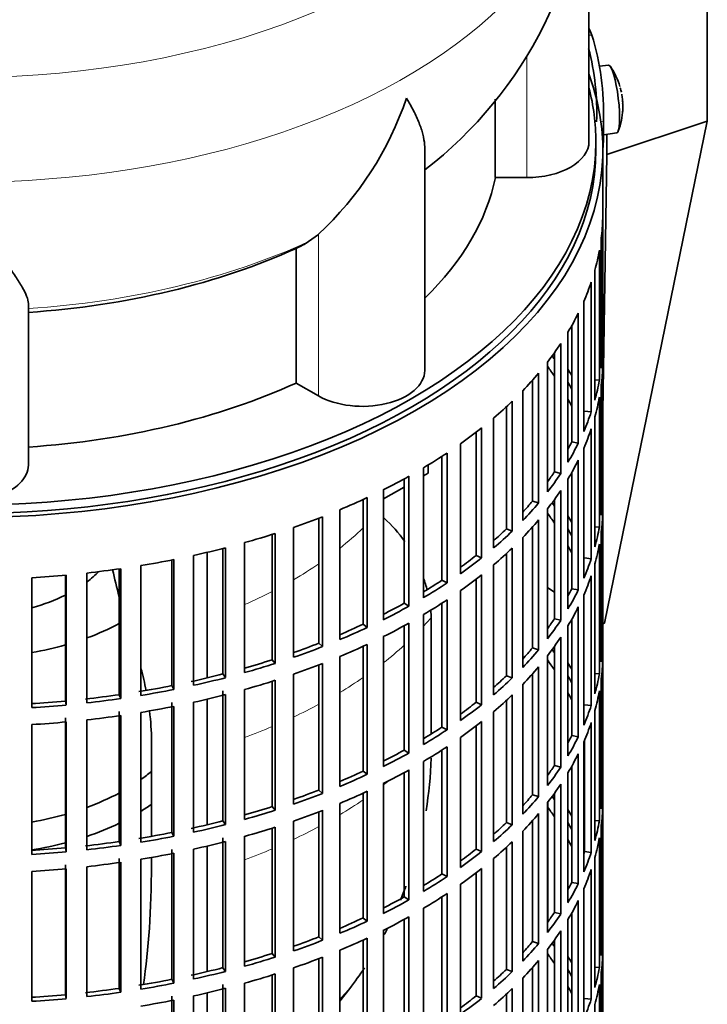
# Model space of a CAD drawing. Header units: millimetres. Extents: x 148 to 904, y -3036 to 2161.
# Tile 5 of 24: x 793 to 892, y -2901 to -2758. Entities that reach past the tile are written whole.
import ezdxf

# ---------------------------------------------------------------- set-up
doc = ezdxf.new("R2010")
doc.units = ezdxf.units.MM
for name, color, linetype in [('M5X8_UNI7687', 7, 'Continuous'), ('VSI134_DIFFUSORE', 7, 'Continuous'), ('VSI134_FILTRO_A', 7, 'Continuous'), ('VSI134_GIUNTO_8×', 7, 'Continuous'), ('VSI134_SUPPORTO_', 7, 'Continuous'), ('VSI134_TERMINALE', 7, 'Continuous')]:
    doc.layers.add(name, color=color, linetype=linetype)

# ---------------------------------------------------------------- blocks, each defined once
blk = doc.blocks.new('SE4')
at = {"layer": 'M5X8_UNI7687', "color": 7, "linetype": 'Continuous', "lineweight": 35}
for p, q in [((878.05, -2764.78), (876.75, -2764.91)), ((877.33, -2774.86), (879.26, -2774.57))]:
    blk.add_line(p, q, dxfattribs=at)
for centre, radius, start, end in [((870.14, -2770.72), 10, 16.6957, 35.0127), ((870.14, -2770.72), 10, 11.8797, 13.5278), ((1246.24, -2714.17), 370.34, 188.5064, 188.6141), ((870.14, -2770.72), 10, 338.98, 357.2751)]:
    blk.add_arc(centre, radius, start, end, dxfattribs=at)
for centre, major_axis, ratio, start_param, end_param in [((878.65, -2769.68), (0.6, -4.89), 0.169759, 0.004788, 3.136805), ((870.12, -2770.63), (-9.78, -2.08), 0.810411, 3.163117, 3.206609), ((870.15, -2770.85), (-9.94, -1.06), 0.589949, 3.053564, 3.168123), ((871.66, -2768.73), (7.36, -5.62), 0.747167, 0.443437, 0.593129)]:
    blk.add_ellipse(centre, major_axis=major_axis, ratio=ratio, start_param=start_param, end_param=end_param, dxfattribs=at)
at = {"layer": 'VSI134_DIFFUSORE', "color": 7, "linetype": 'Continuous', "lineweight": 35}
for p, q in [((875.24, -2775.83), (875.24, -2732.78)), ((861.71, -2769.69), (861.71, -2781.03)), ((851.51, -2808.9), (851.51, -2776.76)), ((861.71, -2781.03), (866.24, -2781.03)), ((836.15, -2789.23), (834.73, -2790.28)), ((832.95, -2791.25), (832.95, -2810.73)), ((794.24, -2822.6), (794.24, -2799.25)), ((832.95, -2810.73), (836.15, -2812.58))]:
    blk.add_line(p, q, dxfattribs=at)
at = {"layer": 'VSI134_DIFFUSORE', "color": 4, "linetype": 'Continuous', "lineweight": 9}
for p, q in [((866.24, -2781.03), (866.24, -2763.41)), ((836.15, -2812.58), (836.15, -2789.23))]:
    blk.add_line(p, q, dxfattribs=at)
at = {"layer": 'VSI134_DIFFUSORE', "color": 7, "linetype": 'Continuous', "lineweight": 35}
for centre, radius, start, end in [((814.36, -2731.84), 60.77, 307.721, 359.1072), ((803.65, -2754.27), 47.73, 312.9143, 341.3628), ((826.82, -2777.89), 14.7, 294.6434, 302.5491)]:
    blk.add_arc(centre, radius, start, end, dxfattribs=at)
at = {"layer": 'VSI134_DIFFUSORE', "color": 4, "linetype": 'Continuous', "lineweight": 9}
for centre, major_axis, start_param, end_param in [((785.24, -2717.06), (85.67, 0), 2.813009, 6.283185), ((785.24, -2729.82), (-89.83, 0), 0, 3.209736), ((785.24, -2754.36), (79.5, 0), 4.82584, 5.384336)]:
    blk.add_ellipse(centre, major_axis=major_axis, ratio=0.57735, start_param=start_param, end_param=end_param, dxfattribs=at)
at = {"layer": 'VSI134_DIFFUSORE', "color": 7, "linetype": 'Continuous', "lineweight": 35}
for centre, major_axis, start_param, end_param in [((866.24, -2775.83), (-9, 0), 1.570796, 3.141593), ((785.24, -2775.83), (77, 0), 5.749077, 6.166034), ((785.24, -2756.36), (77, 0), 4.82954, 5.380636), ((842.51, -2808.9), (-9, 0), 0.785398, 3.141593), ((785.24, -2775.83), (77, 0), 4.82954, 5.380636), ((785.24, -2822.6), (-9, 0), 0, 3.141593)]:
    blk.add_ellipse(centre, major_axis=major_axis, ratio=0.57735, start_param=start_param, end_param=end_param, dxfattribs=at)
for points, knots in [([(851.51, -2776.78), (851.51, -2776.62), (851.51, -2776.46), (851.46, -2775.8), (851.37, -2775.29), (851.11, -2774.23), (850.92, -2773.68), (850.47, -2772.55), (850.21, -2771.97), (849.75, -2771.08), (849.59, -2770.77), (849.33, -2770.31), (849.24, -2770.16), (849.06, -2769.84), (848.97, -2769.68), (848.88, -2769.53)], [0.4604904, 0.4604904, 0.4604904, 0.4604904, 0.5, 0.5, 0.625, 0.625, 0.75, 0.75, 0.875, 0.875, 0.9375, 0.9375, 0.96875, 0.96875, 1, 1, 1, 1]), ([(794.24, -2799.25), (794.24, -2798.93), (794.15, -2798.57), (793.84, -2797.77), (793.61, -2797.33), (793.2, -2796.62), (793.05, -2796.37), (792.73, -2795.85), (792.56, -2795.58), (792.02, -2794.76), (791.62, -2794.19), (790.78, -2792.96), (790.32, -2792.32), (789.38, -2790.97), (788.88, -2790.26), (787.87, -2788.78), (787.35, -2788.02), (786.56, -2786.82), (786.3, -2786.42), (785.9, -2785.8), (785.77, -2785.59), (785.5, -2785.17), (785.37, -2784.96), (785.24, -2784.75)], [0, 0, 0, 0, 0.125, 0.125, 0.25, 0.25, 0.3125, 0.3125, 0.375, 0.375, 0.5, 0.5, 0.625, 0.625, 0.75, 0.75, 0.875, 0.875, 0.9375, 0.9375, 0.96875, 0.96875, 1, 1, 1, 1])]:
    blk.add_open_spline(points, degree=3, knots=knots, dxfattribs=at)
at = {"layer": 'VSI134_FILTRO_A', "color": 7, "linetype": 'Continuous', "lineweight": 35}
for p, q in [((877.24, -2941.18), (877.24, -2777.06)), ((877.23, -2786.91), (877.23, -2805.69)), ((877.01, -2789.8), (877.01, -2808.58)), ((876.74, -2791.54), (876.74, -2810.32)), ((876.09, -2794.4), (876.09, -2813.18)), ((875.56, -2796.12), (875.56, -2814.9)), ((874.48, -2798.94), (874.48, -2817.72)), ((873.7, -2800.63), (873.7, -2819.41)), ((872.74, -2802.44), (872.74, -2819.24)), ((872.2, -2803.38), (872.2, -2822.16)), ((871.16, -2805.03), (871.16, -2823.81)), ((877.01, -2805.69), (877.23, -2805.69)), ((870.24, -2806.37), (870.24, -2823.58)), ((869.25, -2807.69), (869.25, -2826.47)), ((877.23, -2808.14), (877.23, -2826.92)), ((867.97, -2809.28), (867.97, -2828.06)), ((867.08, -2810.3), (867.08, -2827.79)), ((876.09, -2810.27), (876.74, -2810.32)), ((877.01, -2811.03), (877.01, -2829.81)), ((865.66, -2811.84), (865.66, -2830.62)), ((876.74, -2812.77), (876.74, -2831.55)), ((863.3, -2814.15), (863.3, -2831.82)), ((864.14, -2813.35), (864.14, -2832.13)), ((874.59, -2814.78), (875.56, -2814.9)), ((876.09, -2815.63), (876.09, -2834.41)), ((861.46, -2815.79), (861.46, -2834.57)), ((858.93, -2817.84), (858.93, -2835.65)), ((859.72, -2817.22), (859.72, -2836)), ((875.56, -2817.35), (875.56, -2836.13)), ((856.68, -2819.51), (856.68, -2838.29)), ((872.74, -2819.24), (873.7, -2819.41)), ((853.99, -2821.33), (853.99, -2839.24)), ((854.73, -2820.85), (854.73, -2839.63)), ((874.48, -2820.17), (874.48, -2838.95)), ((873.7, -2821.86), (873.7, -2840.64)), ((849.21, -2824.21), (849.21, -2842.99)), ((851.35, -2822.98), (851.35, -2841.76)), ((870.24, -2823.58), (871.16, -2823.81)), ((872.74, -2823.67), (872.74, -2840.47)), ((848.54, -2824.59), (848.54, -2842.57)), ((872.2, -2824.61), (872.2, -2843.39)), ((845.53, -2826.16), (845.53, -2844.94)), ((871.16, -2826.26), (871.16, -2845.03)), ((877.01, -2826.92), (877.23, -2826.92)), ((842.6, -2827.57), (842.6, -2845.61)), ((843.21, -2827.29), (843.21, -2846.07)), ((867.08, -2827.79), (867.97, -2828.06)), ((870.24, -2827.59), (870.24, -2844.81)), ((839.24, -2829.04), (839.24, -2847.82)), ((869.25, -2828.92), (869.25, -2847.7)), ((877.23, -2829.37), (877.23, -2848.15)), ((836.22, -2830.25), (836.22, -2848.34)), ((836.76, -2830.05), (836.76, -2848.83)), ((867.97, -2830.51), (867.97, -2849.29)), ((829.46, -2832.62), (829.46, -2850.74)), ((829.92, -2832.47), (829.92, -2851.25)), ((832.54, -2831.6), (832.54, -2850.38)), ((863.3, -2831.82), (864.14, -2832.13)), ((867.08, -2831.53), (867.08, -2849.02)), ((876.09, -2831.5), (876.74, -2831.55)), ((877.01, -2832.26), (877.01, -2851.04)), ((825.49, -2833.8), (825.49, -2852.58)), ((865.66, -2833.07), (865.66, -2851.85)), ((876.74, -2834), (876.74, -2852.78)), ((818.12, -2835.65), (818.12, -2854.43)), ((822.36, -2834.64), (822.36, -2852.79)), ((822.74, -2834.54), (822.74, -2853.32)), ((858.93, -2835.65), (859.72, -2836)), ((863.3, -2835.38), (863.3, -2853.05)), ((864.14, -2834.58), (864.14, -2853.36)), ((814.98, -2836.31), (814.98, -2854.47)), ((815.28, -2836.25), (815.28, -2855.03)), ((861.46, -2837.02), (861.46, -2855.8)), ((874.59, -2836.01), (875.56, -2836.13)), ((876.09, -2836.86), (876.09, -2855.64)), ((799.59, -2838.51), (799.59, -2856.7)), ((799.72, -2838.49), (799.72, -2857.27)), ((802.7, -2838.19), (802.7, -2856.97)), ((807.37, -2837.6), (807.37, -2855.78)), ((807.58, -2837.57), (807.58, -2856.35)), ((810.51, -2837.11), (810.51, -2855.89)), ((859.72, -2838.45), (859.72, -2857.23)), ((794.76, -2838.87), (794.76, -2857.65)), ((853.99, -2839.24), (854.73, -2839.63)), ((858.93, -2839.07), (858.93, -2856.88)), ((875.56, -2838.58), (875.56, -2857.36)), ((856.68, -2840.74), (856.68, -2859.52)), ((872.74, -2840.47), (873.7, -2840.64)), ((848.54, -2842.57), (849.21, -2842.99)), ((853.99, -2842.56), (853.99, -2860.47)), ((854.73, -2842.08), (854.73, -2860.86)), ((874.48, -2841.4), (874.48, -2860.18)), ((873.7, -2843.09), (873.7, -2861.87)), ((842.6, -2845.61), (843.21, -2846.07)), ((849.21, -2845.44), (849.21, -2864.22)), ((851.35, -2844.21), (851.35, -2862.98)), ((870.24, -2844.81), (871.16, -2845.03)), ((872.74, -2844.89), (872.74, -2861.69)), ((848.54, -2845.82), (848.54, -2863.8)), ((872.2, -2845.84), (872.2, -2864.62)), ((836.22, -2848.34), (836.76, -2848.83)), ((845.53, -2847.39), (845.53, -2866.17)), ((871.16, -2847.48), (871.16, -2866.26)), ((877.01, -2848.15), (877.23, -2848.15)), ((842.6, -2848.8), (842.6, -2866.84)), ((843.21, -2848.52), (843.21, -2867.29)), ((867.08, -2849.02), (867.97, -2849.29)), ((870.24, -2848.82), (870.24, -2866.04)), ((829.46, -2850.74), (829.92, -2851.25)), ((836.76, -2851.28), (836.76, -2870.05)), ((839.24, -2850.27), (839.24, -2869.05)), ((869.25, -2850.15), (869.25, -2868.93)), ((877.23, -2850.6), (877.23, -2869.38)), ((836.22, -2851.48), (836.22, -2869.57)), ((867.97, -2851.74), (867.97, -2870.51)), ((876.09, -2852.73), (876.74, -2852.78)), ((822.36, -2852.79), (822.74, -2853.32)), ((829.46, -2853.85), (829.46, -2871.97)), ((829.92, -2853.7), (829.92, -2872.48)), ((832.54, -2852.83), (832.54, -2871.61)), ((863.3, -2853.05), (864.14, -2853.36)), ((867.08, -2852.76), (867.08, -2870.25)), ((877.01, -2853.49), (877.01, -2872.26)), ((814.98, -2854.47), (815.28, -2855.03)), ((822.36, -2855.24), (822.36, -2874.02)), ((825.49, -2855.03), (825.49, -2873.81)), ((865.66, -2854.3), (865.66, -2873.08)), ((876.74, -2855.23), (876.74, -2874.01)), ((799.59, -2856.7), (799.72, -2857.27)), ((807.37, -2855.78), (807.58, -2856.35)), ((814.98, -2856.92), (814.98, -2875.7)), ((818.12, -2856.88), (818.12, -2875.66)), ((822.74, -2855.77), (822.74, -2874.55)), ((858.93, -2856.88), (859.72, -2857.23)), ((863.3, -2856.61), (863.3, -2874.28)), ((864.14, -2855.81), (864.14, -2874.59)), ((807.37, -2858.23), (807.37, -2877.01)), ((810.51, -2858.34), (810.51, -2877.12)), ((815.28, -2857.47), (815.28, -2876.25)), ((861.46, -2858.24), (861.46, -2877.02)), ((874.59, -2857.24), (875.56, -2857.36)), ((876.09, -2858.09), (876.09, -2876.87)), ((799.59, -2859.15), (799.59, -2877.93)), ((799.72, -2859.72), (799.72, -2878.5)), ((802.7, -2859.42), (802.7, -2878.2)), ((807.58, -2858.8), (807.58, -2877.57)), ((859.72, -2859.68), (859.72, -2878.46)), ((875.56, -2859.81), (875.56, -2878.59)), ((794.76, -2860.1), (794.76, -2878.88)), ((853.99, -2860.47), (854.73, -2860.86)), ((858.93, -2860.3), (858.93, -2878.1)), ((856.68, -2861.97), (856.68, -2880.75)), ((872.74, -2861.69), (873.7, -2861.87)), ((874.48, -2862.63), (874.48, -2881.41)), ((874.59, -2862.38), (874.59, -2878.46)), ((848.54, -2863.8), (849.21, -2864.22)), ((853.99, -2863.79), (853.99, -2881.7)), ((854.73, -2863.31), (854.73, -2882.09)), ((851.35, -2865.43), (851.35, -2884.21)), ((873.7, -2864.32), (873.7, -2883.1)), ((842.6, -2866.84), (843.21, -2867.29)), ((849.21, -2866.67), (849.21, -2885.45)), ((870.24, -2866.04), (871.16, -2866.26)), ((872.74, -2866.12), (872.74, -2882.92)), ((848.54, -2867.04), (848.54, -2885.02)), ((872.2, -2867.07), (872.2, -2885.85)), ((836.22, -2869.57), (836.76, -2870.05)), ((843.21, -2869.74), (843.21, -2888.52)), ((845.53, -2868.62), (845.53, -2887.4)), ((871.16, -2868.71), (871.16, -2887.49)), ((877.01, -2869.38), (877.23, -2869.38)), ((842.6, -2870.03), (842.6, -2888.07)), ((867.08, -2870.25), (867.97, -2870.51)), ((870.24, -2870.05), (870.24, -2887.27)), ((829.46, -2871.97), (829.92, -2872.48)), ((836.76, -2872.5), (836.76, -2891.28)), ((839.24, -2871.5), (839.24, -2890.28)), ((869.25, -2871.38), (869.25, -2890.16)), ((877.23, -2871.83), (877.23, -2890.61)), ((822.36, -2874.02), (822.74, -2874.55)), ((832.54, -2874.06), (832.54, -2892.83)), ((836.22, -2872.71), (836.22, -2890.8)), ((867.08, -2873.99), (867.08, -2891.48)), ((867.97, -2872.96), (867.97, -2891.74)), ((876.09, -2873.96), (876.74, -2874.01)), ((829.46, -2875.08), (829.46, -2893.2)), ((829.92, -2874.93), (829.92, -2893.71)), ((863.3, -2874.28), (864.14, -2874.59)), ((877.01, -2874.71), (877.01, -2893.49)), ((814.98, -2875.7), (815.28, -2876.25)), ((822.36, -2876.47), (822.36, -2895.25)), ((825.49, -2876.26), (825.49, -2895.04)), ((865.66, -2875.53), (865.66, -2894.3)), ((876.74, -2876.46), (876.74, -2895.24)), ((799.59, -2877.93), (799.72, -2878.5)), ((807.37, -2877.01), (807.58, -2877.57)), ((814.98, -2878.15), (814.98, -2896.93)), ((818.12, -2878.11), (818.12, -2896.89)), ((822.74, -2877), (822.74, -2895.78)), ((858.93, -2878.1), (859.72, -2878.46)), ((863.3, -2877.84), (863.3, -2895.51)), ((864.14, -2877.04), (864.14, -2895.82)), ((807.37, -2879.46), (807.37, -2898.24)), ((810.51, -2879.57), (810.51, -2898.35)), ((815.28, -2878.7), (815.28, -2897.48)), ((861.46, -2879.47), (861.46, -2898.25)), ((874.59, -2878.46), (875.56, -2878.59)), ((876.09, -2879.32), (876.09, -2898.1)), ((799.59, -2880.38), (799.59, -2899.16)), ((799.72, -2880.95), (799.72, -2899.73)), ((802.7, -2880.65), (802.7, -2899.43)), ((807.58, -2880.02), (807.58, -2898.8)), ((859.72, -2880.91), (859.72, -2899.68)), ((875.56, -2881.04), (875.56, -2899.82)), ((794.76, -2881.33), (794.76, -2900.11)), ((853.99, -2881.7), (854.73, -2882.09)), ((858.93, -2881.53), (858.93, -2899.33)), ((856.68, -2883.2), (856.68, -2901.98)), ((872.74, -2882.92), (873.7, -2883.1)), ((874.48, -2883.86), (874.48, -2902.64)), ((848.54, -2885.02), (849.21, -2885.45)), ((853.99, -2885.02), (853.99, -2902.92)), ((854.73, -2884.53), (854.73, -2903.31)), ((851.35, -2886.66), (851.35, -2905.44)), ((873.7, -2885.55), (873.7, -2904.33)), ((842.6, -2888.07), (843.21, -2888.52)), ((848.54, -2888.27), (848.54, -2906.25)), ((849.21, -2887.9), (849.21, -2906.68)), ((870.24, -2887.27), (871.16, -2887.49)), ((872.2, -2888.3), (872.2, -2907.08)), ((872.74, -2887.35), (872.74, -2904.15)), ((836.22, -2890.8), (836.76, -2891.28)), ((843.21, -2890.97), (843.21, -2909.75)), ((845.53, -2889.85), (845.53, -2908.63)), ((871.16, -2889.94), (871.16, -2908.72)), ((877.01, -2890.6), (877.23, -2890.61)), ((842.6, -2891.26), (842.6, -2909.29)), ((867.08, -2891.48), (867.97, -2891.74)), ((870.24, -2891.28), (870.24, -2908.5)), ((829.46, -2893.2), (829.92, -2893.71)), ((836.22, -2893.94), (836.22, -2912.03)), ((836.76, -2893.73), (836.76, -2912.51)), ((839.24, -2892.73), (839.24, -2911.51)), ((869.25, -2892.61), (869.25, -2911.39)), ((877.23, -2893.06), (877.23, -2911.84)), ((822.36, -2895.25), (822.74, -2895.78)), ((832.54, -2895.28), (832.54, -2914.06)), ((867.08, -2895.22), (867.08, -2912.71)), ((867.97, -2894.19), (867.97, -2912.97)), ((876.09, -2895.19), (876.74, -2895.24)), ((829.46, -2896.31), (829.46, -2914.43)), ((829.92, -2896.16), (829.92, -2914.94)), ((863.3, -2895.51), (864.14, -2895.82)), ((865.66, -2896.75), (865.66, -2915.53)), ((877.01, -2895.94), (877.01, -2914.72)), ((807.37, -2898.24), (807.58, -2898.8)), ((814.98, -2896.93), (815.28, -2897.48)), ((822.36, -2897.7), (822.36, -2916.48)), ((822.74, -2898.23), (822.74, -2917.01)), ((825.49, -2897.49), (825.49, -2916.27)), ((864.14, -2898.27), (864.14, -2917.05)), ((876.74, -2897.68), (876.74, -2916.46)), ((799.59, -2899.16), (799.72, -2899.73)), ((814.98, -2899.38), (814.98, -2918.16)), ((818.12, -2899.33), (818.12, -2918.11)), ((858.93, -2899.33), (859.72, -2899.68)), ((863.3, -2899.06), (863.3, -2916.74)), ((874.59, -2899.69), (875.56, -2899.82)), ((815.28, -2899.93), (815.28, -2918.71)), ((876.09, -2900.55), (876.09, -2919.33))]:
    blk.add_line(p, q, dxfattribs=at)
for centre, major_axis, start_param, end_param in [((785.24, -2777.06), (-92, 0), -0.208894, 3.350487), ((785.24, -2777.06), (-91, 0), 0, 3.141593), ((785.24, -2786.04), (92, 0), 6.212375, 6.266729), ((785.24, -2786.04), (92, 0), -0.158077, -0.103722), ((785.24, -2786.04), (92, 0), -0.245343, -0.190989), ((785.24, -2786.04), (92, 0), -0.33261, -0.278255), ((785.24, -2786.04), (92, 0), -0.419876, -0.365522), ((785.24, -2804.82), (92, 0), 6.212375, 6.266729), ((785.24, -2826.05), (91, 0), 0.365223, 0.374965), ((785.24, -2828.5), (91, 0), 0.365223, 0.394539), ((785.24, -2807.27), (92, 0), 6.212375, 6.266729), ((785.24, -2786.04), (92, 0), -0.507143, -0.452788), ((785.24, -2826.05), (92, 0), 0.313806, 0.33261), ((785.24, -2826.05), (91, 0), 0.277957, 0.299174), ((785.24, -2804.82), (92, 0), -0.158077, -0.103722), ((785.24, -2807.27), (92, 0), -0.158077, -0.103722), ((785.24, -2786.04), (92, 0), -0.594409, -0.540055), ((785.24, -2828.5), (91, 0), 0.277957, 0.299174), ((785.24, -2804.82), (92, 0), -0.245343, -0.190989), ((785.24, -2786.04), (92, 0), -0.681676, -0.627321), ((785.24, -2807.27), (92, 0), -0.245343, -0.190989), ((785.24, -2804.82), (91, 0), -0.299174, -0.277957), ((785.24, -2804.82), (92, 0), -0.33261, -0.278255), ((785.24, -2786.04), (92, 0), -0.768942, -0.714588), ((785.24, -2807.27), (92, 0), -0.33261, -0.278255), ((785.24, -2786.04), (92, 0), -0.856209, -0.801854), ((785.24, -2804.82), (91, 0), -0.394539, -0.365223), ((785.24, -2804.82), (92, 0), -0.419876, -0.365522), ((785.24, -2807.27), (92, 0), -0.419876, -0.365522), ((785.24, -2826.05), (92, 0), 6.212375, 6.266729), ((785.24, -2786.04), (92, 0), -0.943475, -0.889121), ((785.24, -2804.82), (91, 0), -0.486998, -0.45249), ((785.24, -2804.82), (92, 0), -0.507143, -0.452788), ((785.24, -2847.28), (91, 0), 0.365223, 0.374965), ((785.24, -2849.73), (91, 0), 0.365223, 0.394539), ((785.24, -2847.28), (92, 0), 0.313806, 0.33261), ((785.24, -2828.5), (92, 0), 6.212375, 6.266729), ((785.24, -2786.04), (92, 0), -1.030742, -0.976387), ((785.24, -2807.27), (92, 0), -0.507143, -0.452788), ((785.24, -2786.04), (92, 0), -1.118008, -1.063654), ((785.24, -2804.82), (91, 0), -0.577951, -0.539756), ((785.24, -2804.82), (92, 0), -0.594409, -0.540055), ((785.24, -2847.28), (91, 0), 0.277957, 0.299174), ((785.24, -2826.05), (92, 0), -0.158077, -0.103722), ((785.24, -2828.5), (92, 0), -0.158077, -0.103722), ((785.24, -2786.04), (92, 0), -1.205275, -1.15092), ((785.24, -2804.82), (91, 0), -0.668018, -0.627022), ((785.24, -2807.27), (92, 0), -0.594409, -0.540055), ((785.24, -2849.73), (91, 0), 0.277957, 0.299174), ((785.24, -2786.04), (92, 0), -1.292541, -1.238186), ((785.24, -2804.82), (92, 0), -0.681676, -0.627321), ((785.24, -2826.05), (92, 0), -0.245343, -0.190989), ((785.24, -2786.04), (92, 0), -1.467074, -1.412719), ((785.24, -2786.04), (92, 0), -1.379807, -1.325453), ((785.24, -2807.27), (92, 0), -0.681676, -0.627321), ((785.24, -2804.82), (91, 0), -0.757518, -0.714289), ((785.24, -2804.82), (92, 0), -0.768942, -0.714588), ((785.24, -2828.5), (92, 0), -0.245343, -0.190989), ((785.24, -2826.05), (91, 0), -0.299174, -0.277957), ((785.24, -2826.05), (92, 0), -0.33261, -0.278255), ((785.24, -2804.82), (91, 0), -0.846635, -0.801555), ((785.24, -2807.27), (92, 0), -0.768942, -0.714588), ((785.24, -2804.82), (92, 0), -0.856209, -0.801854), ((785.24, -2828.5), (92, 0), -0.33261, -0.278255), ((785.24, -2804.82), (91, 0), -0.935485, -0.888822), ((785.24, -2807.27), (92, 0), -0.856209, -0.801854), ((785.24, -2826.05), (91, 0), -0.394539, -0.365223), ((785.24, -2826.05), (92, 0), -0.419876, -0.365522), ((785.24, -2804.82), (92, 0), -0.943475, -0.889121), ((785.24, -2804.82), (91, 0), -1.024141, -0.976088), ((785.24, -2828.5), (92, 0), -0.419876, -0.365522), ((785.24, -2847.28), (92, 0), 6.212375, 6.266729), ((785.24, -2804.82), (92, 0), -1.030742, -0.976387), ((785.24, -2807.27), (92, 0), -0.943475, -0.889121), ((785.24, -2826.05), (91, 0), -0.486998, -0.45249), ((785.24, -2826.05), (92, 0), -0.507143, -0.452788), ((785.24, -2868.51), (91, 0), 0.365223, 0.374965), ((785.24, -2804.82), (91, 0), -1.112655, -1.063355), ((785.24, -2804.82), (92, 0), -1.118008, -1.063654), ((785.24, -2807.27), (92, 0), -1.030742, -0.976387), ((785.24, -2870.96), (91, 0), 0.365223, 0.394539), ((785.24, -2868.51), (92, 0), 0.313806, 0.33261), ((785.24, -2849.73), (92, 0), 6.212375, 6.266729), ((785.24, -2828.5), (92, 0), -0.507143, -0.452788), ((785.24, -2804.82), (91, 0), -1.205573, -1.150621), ((785.24, -2804.82), (92, 0), -1.205275, -1.15092), ((785.24, -2807.27), (92, 0), -1.118008, -1.063654), ((785.24, -2826.05), (91, 0), -0.577951, -0.539756), ((785.24, -2826.05), (92, 0), -0.594409, -0.540055), ((785.24, -2868.51), (91, 0), 0.277957, 0.299174), ((785.24, -2847.28), (92, 0), -0.158077, -0.103722), ((785.24, -2804.82), (91, 0), -1.29284, -1.237888), ((785.24, -2804.82), (92, 0), -1.292541, -1.238186), ((785.24, -2870.96), (91, 0), 0.277957, 0.299174), ((785.24, -2849.73), (92, 0), -0.158077, -0.103722), ((785.24, -2804.82), (91, 0), -1.467373, -1.412421), ((785.24, -2804.82), (91, 0), -1.380106, -1.325154), ((785.24, -2804.82), (92, 0), -1.379807, -1.325453), ((785.24, -2807.27), (92, 0), -1.205275, -1.15092), ((785.24, -2826.05), (91, 0), -0.668018, -0.627022), ((785.24, -2828.5), (92, 0), -0.594409, -0.540055), ((785.24, -2804.82), (92, 0), -1.467074, -1.412719), ((785.24, -2807.27), (92, 0), -1.292541, -1.238186), ((785.24, -2826.05), (92, 0), -0.681676, -0.627321), ((785.24, -2847.28), (92, 0), -0.245343, -0.190989), ((785.24, -2807.27), (92, 0), -1.467074, -1.412719), ((785.24, -2807.27), (92, 0), -1.379807, -1.325453), ((785.24, -2828.5), (92, 0), -0.681676, -0.627321), ((785.24, -2849.73), (92, 0), -0.245343, -0.190989), ((785.24, -2826.05), (91, 0), -0.757518, -0.714289), ((785.24, -2826.05), (92, 0), -0.768942, -0.714588), ((785.24, -2847.28), (91, 0), -0.299174, -0.277957), ((785.24, -2847.28), (92, 0), -0.33261, -0.278255), ((785.24, -2826.05), (91, 0), -0.846635, -0.801555), ((785.24, -2828.5), (92, 0), -0.768942, -0.714588), ((785.24, -2826.05), (92, 0), -0.856209, -0.801854), ((785.24, -2849.73), (92, 0), -0.33261, -0.278255), ((785.24, -2826.05), (91, 0), -0.935485, -0.888822), ((785.24, -2828.5), (92, 0), -0.856209, -0.801854), ((785.24, -2847.28), (91, 0), -0.394539, -0.365223), ((785.24, -2847.28), (92, 0), -0.419876, -0.365522), ((785.24, -2826.05), (92, 0), -0.943475, -0.889121), ((785.24, -2826.05), (91, 0), -1.024141, -0.976088), ((785.24, -2828.5), (92, 0), -0.943475, -0.889121), ((785.24, -2849.73), (92, 0), -0.419876, -0.365522), ((785.24, -2868.51), (92, 0), 6.212375, 6.266729), ((785.24, -2826.05), (92, 0), -1.030742, -0.976387), ((785.24, -2847.28), (91, 0), -0.486998, -0.45249), ((785.24, -2847.28), (92, 0), -0.507143, -0.452788), ((785.24, -2889.74), (91, 0), 0.365223, 0.374965), ((785.24, -2826.05), (91, 0), -1.112655, -1.063355), ((785.24, -2826.05), (92, 0), -1.118008, -1.063654), ((785.24, -2828.5), (92, 0), -1.030742, -0.976387), ((785.24, -2892.19), (91, 0), 0.365223, 0.394539), ((785.24, -2889.74), (92, 0), 0.313806, 0.33261), ((785.24, -2870.96), (92, 0), 6.212375, 6.266729), ((785.24, -2826.05), (91, 0), -1.205573, -1.150621), ((785.24, -2849.73), (92, 0), -0.507143, -0.452788), ((785.24, -2868.51), (92, 0), -0.158077, -0.103722), ((785.24, -2826.05), (92, 0), -1.205275, -1.15092), ((785.24, -2828.5), (92, 0), -1.118008, -1.063654), ((785.24, -2847.28), (91, 0), -0.577951, -0.539756), ((785.24, -2847.28), (92, 0), -0.594409, -0.540055), ((785.24, -2889.74), (91, 0), 0.277957, 0.299174), ((785.24, -2826.05), (91, 0), -1.29284, -1.237888), ((785.24, -2826.05), (92, 0), -1.292541, -1.238186), ((785.24, -2892.19), (91, 0), 0.277957, 0.299174), ((785.24, -2870.96), (92, 0), -0.158077, -0.103722), ((785.24, -2826.05), (91, 0), -1.467373, -1.412421), ((785.24, -2826.05), (91, 0), -1.380106, -1.325154), ((785.24, -2826.05), (92, 0), -1.379807, -1.325453), ((785.24, -2828.5), (92, 0), -1.205275, -1.15092), ((785.24, -2847.28), (91, 0), -0.668018, -0.627022), ((785.24, -2849.73), (92, 0), -0.594409, -0.540055), ((785.24, -2826.05), (92, 0), -1.467074, -1.412719), ((785.24, -2828.5), (92, 0), -1.292541, -1.238186), ((785.24, -2847.28), (92, 0), -0.681676, -0.627321), ((785.24, -2868.51), (91, 0), -0.196715, -0.19069), ((785.24, -2868.51), (92, 0), -0.245343, -0.190989), ((785.24, -2828.5), (92, 0), -1.467074, -1.412719), ((785.24, -2828.5), (92, 0), -1.379807, -1.325453), ((785.24, -2849.73), (92, 0), -0.681676, -0.627321), ((785.24, -2870.96), (92, 0), -0.245343, -0.190989), ((785.24, -2847.28), (91, 0), -0.757518, -0.714289), ((785.24, -2847.28), (92, 0), -0.768942, -0.714588), ((785.24, -2868.51), (91, 0), -0.299174, -0.277957), ((785.24, -2868.51), (92, 0), -0.33261, -0.278255), ((785.24, -2847.28), (91, 0), -0.846635, -0.801555), ((785.24, -2847.28), (92, 0), -0.856209, -0.801854), ((785.24, -2849.73), (92, 0), -0.768942, -0.714588), ((785.24, -2870.96), (92, 0), -0.33261, -0.278255), ((785.24, -2847.28), (91, 0), -0.935485, -0.888822), ((785.24, -2849.73), (92, 0), -0.856209, -0.801854), ((785.24, -2868.51), (91, 0), -0.394539, -0.365223), ((785.24, -2868.51), (92, 0), -0.419876, -0.365522), ((785.24, -2847.28), (92, 0), -0.943475, -0.889121), ((785.24, -2847.28), (91, 0), -1.024141, -0.976088), ((785.24, -2849.73), (92, 0), -0.943475, -0.889121), ((785.24, -2870.96), (92, 0), -0.419876, -0.365522), ((785.24, -2889.74), (92, 0), 6.212375, 6.266729), ((785.24, -2847.28), (92, 0), -1.030742, -0.976387), ((785.24, -2868.51), (91, 0), -0.486998, -0.45249), ((785.24, -2868.51), (92, 0), -0.507143, -0.452788), ((785.24, -2910.96), (91, 0), 0.365223, 0.374965), ((785.24, -2847.28), (91, 0), -1.112655, -1.063355), ((785.24, -2847.28), (92, 0), -1.118008, -1.063654), ((785.24, -2849.73), (92, 0), -1.030742, -0.976387), ((785.24, -2913.41), (91, 0), 0.365223, 0.394539), ((785.24, -2910.96), (92, 0), 0.313806, 0.33261), ((785.24, -2892.19), (92, 0), 6.212375, 6.266729), ((785.24, -2847.28), (91, 0), -1.205573, -1.150621), ((785.24, -2870.96), (92, 0), -0.507143, -0.452788), ((785.24, -2889.74), (92, 0), -0.158077, -0.103722), ((785.24, -2847.28), (92, 0), -1.205275, -1.15092), ((785.24, -2849.73), (92, 0), -1.118008, -1.063654), ((785.24, -2868.51), (91, 0), -0.577951, -0.539756), ((785.24, -2868.51), (92, 0), -0.594409, -0.540055), ((785.24, -2910.96), (91, 0), 0.277957, 0.299174), ((785.24, -2847.28), (91, 0), -1.380106, -1.325154), ((785.24, -2847.28), (91, 0), -1.29284, -1.237888), ((785.24, -2847.28), (92, 0), -1.292541, -1.238186), ((785.24, -2849.73), (92, 0), -1.205275, -1.15092), ((785.24, -2870.96), (92, 0), -0.594409, -0.540055), ((785.24, -2913.41), (91, 0), 0.277957, 0.299174), ((785.24, -2892.19), (92, 0), -0.158077, -0.103722), ((785.24, -2847.28), (91, 0), -1.467373, -1.412421), ((785.24, -2847.28), (92, 0), -1.379807, -1.325453), ((785.24, -2868.51), (91, 0), -0.668018, -0.627022), ((785.24, -2868.51), (92, 0), -0.681676, -0.627321), ((785.24, -2847.28), (92, 0), -1.467074, -1.412719), ((785.24, -2849.73), (92, 0), -1.292541, -1.238186), ((785.24, -2889.74), (92, 0), -0.245343, -0.190989)]:
    blk.add_ellipse(centre, major_axis=major_axis, ratio=0.57735, start_param=start_param, end_param=end_param, dxfattribs=at)
at = {"layer": 'VSI134_GIUNTO_8×', "color": 7, "linetype": 'Continuous', "lineweight": 35}
for centre, major_axis, start_param, end_param in [((785.24, -2831.76), (-22, 0), -3.795301, -3.653859), ((785.24, -2831.76), (-22, 0), 2.018583, 2.281496), ((785.24, -2831.76), (-32.5, 0), -4.14508, -3.963396), ((785.24, -2831.76), (-32.5, 0), -4.414934, -4.255007), ((785.24, -2856.26), (-32.5, 0), -3.821626, -3.743528), ((785.24, -2856.26), (-32.5, 0), -4.14508, -3.963396), ((785.24, -2859.09), (34.5, 0), -0.748844, -0.681769), ((785.24, -2856.26), (-32.5, 0), -4.414934, -4.255007), ((785.24, -2859.09), (34.5, 0), -1.040008, -0.874436), ((785.24, -2859.09), (34.5, 0), -1.291065, -1.141754)]:
    blk.add_ellipse(centre, major_axis=major_axis, ratio=0.57735, start_param=start_param, end_param=end_param, dxfattribs=at)
at = {"layer": 'VSI134_SUPPORTO_', "color": 7, "linetype": 'Continuous', "lineweight": 35}
for p, q in [((876.24, -2777.06), (876.24, -2775.83)), ((851.99, -2823.76), (851.99, -2822.59)), ((851.99, -2823.76), (851.35, -2824.13)), ((848.54, -2825.76), (845.53, -2827.49)), ((820.06, -2835.2), (820.06, -2853.36)), ((852.46, -2861.46), (852.46, -2844.62)), ((820.06, -2856.43), (820.06, -2874.59)), ((812.03, -2876.26), (812.03, -2862.39)), ((869.31, -2871.3), (869.31, -2888.61)), ((820.06, -2877.66), (820.06, -2895.82)), ((812.03, -2880.44), (812.03, -2879.31)), ((839.24, -2900.11), (840.67, -2898.27)), ((820.06, -2898.89), (820.06, -2917.05))]:
    blk.add_line(p, q, dxfattribs=at)
for centre, radius, start, end in [((831.59, -2845.75), 20.9, 35.4329, 47.7987), ((831.59, -2845.75), 20.9, 14.0259, 19.2298), ((831.59, -2845.75), 20.9, 3.1007, 5.7566), ((794.26, -2863.14), 58.21, 350.6842, 358.1868), ((794.26, -2863.14), 58.21, 337.4118, 339.555), ((794.26, -2863.14), 58.21, 332.0207, 332.8941), ((794.26, -2863.14), 58.21, 322.877, 326.4969)]:
    blk.add_arc(centre, radius, start, end, dxfattribs=at)
for centre, major_axis, ratio, start_param, end_param in [((785.24, -2775.83), (91, 0), 0.57735, 2.993207, 6.283185), ((785.24, -2775.83), (91, 0), 0.57735, 0, 0.148386), ((817.38, -2836.6), (-8.14, 34.04), 0.31246, 1.529366, 1.643573), ((806.29, -2854.39), (3.49, -14.59), 0.31246, 1.44286, 1.661698), ((806.29, -2854.39), (3.49, -14.59), 0.31246, 0.917533, 1.237075), ((777.58, -2832.44), (20.93, -87.53), 0.31246, 0.65805, 0.917533)]:
    blk.add_ellipse(centre, major_axis=major_axis, ratio=ratio, start_param=start_param, end_param=end_param, dxfattribs=at)
at = {"layer": 'VSI134_SUPPORTO_', "color": 4, "linetype": 'Continuous', "lineweight": 9}
for centre, major_axis, start_param, end_param in [((785.24, -2812.12), (66.6, 0), -0.625209, -0.533057), ((785.24, -2812.12), (66.6, 0), -0.780897, -0.698932), ((785.24, -2812.12), (66.6, 0), -0.921885, -0.844673), ((785.24, -2825.42), (75, 0), -0.491682, -0.459415), ((785.24, -2825.42), (75, 0), -0.63707, -0.566131), ((785.24, -2825.42), (75, 0), -0.766956, -0.70007), ((785.24, -2825.42), (75, 0), -0.888301, -0.823319), ((785.24, -2825.42), (75, 0), -1.004352, -0.94022), ((785.24, -2843.1), (75, 0), -0.63707, -0.618187), ((785.24, -2843.1), (75, 0), -0.766956, -0.70007), ((785.24, -2843.1), (75, 0), -0.888301, -0.823319), ((785.24, -2843.1), (75, 0), -1.004352, -0.94022), ((785.24, -2881.89), (62.27, 0), -0.521266, -0.473078)]:
    blk.add_ellipse(centre, major_axis=major_axis, ratio=0.57735, start_param=start_param, end_param=end_param, dxfattribs=at)
at = {"layer": 'VSI134_TERMINALE', "color": 7, "linetype": 'Continuous', "lineweight": 35}
for p, q in [((892.33, -2772.87), (892.33, -2745.58)), ((877.34, -2772.87), (877.34, -2774.51)), ((877.48, -2845.46), (892.33, -2772.87)), ((877.81, -2777.68), (892.33, -2772.87)), ((877.81, -2777.68), (877.81, -2774.79)), ((877.24, -2814.86), (877.81, -2777.68)), ((870.24, -2840.98), (869.31, -2840.32)), ((877.48, -2845.46), (877.24, -2845.54))]:
    blk.add_line(p, q, dxfattribs=at)
at = {"layer": 'VSI134_TERMINALE', "color": 4, "linetype": 'Continuous', "lineweight": 9}
for p, q in [((875.24, -2760.45), (875.66, -2760.42)), ((876.96, -2772.91), (877.34, -2772.87)), ((877.34, -2774.51), (877.13, -2774.52))]:
    blk.add_line(p, q, dxfattribs=at)
at = {"layer": 'VSI134_TERMINALE', "color": 7, "linetype": 'Continuous', "lineweight": 35}
for centre, radius, start, end in [((838.73, -2771.74), 38.63, 358.3189, 17.0497), ((839.47, -2771.6), 36.9, 357.8966, 14.5372)]:
    blk.add_arc(centre, radius, start, end, dxfattribs=at)
blk.add_ellipse((785.24, -2772.98), major_axis=(93, 0), ratio=0.57735, start_param=0.236132, end_param=0.254688, dxfattribs=at)
blk.add_open_spline([(877.34, -2774.51), (877.34, -2774.99), (877.33, -2775.44), (877.31, -2776.04), (877.3, -2776.24), (877.28, -2776.5), (877.27, -2776.57), (877.27, -2776.65)], degree=3, knots=[0, 0, 0, 0, 0.125, 0.125, 0.1875, 0.1875, 0.2147272, 0.2147272, 0.2147272, 0.2147272], dxfattribs=at)

msp = doc.modelspace()

# ---------------------------------------------------------------- block references
msp.add_blockref('SE4', (0, 0))

doc.saveas('drawing.dxf')
